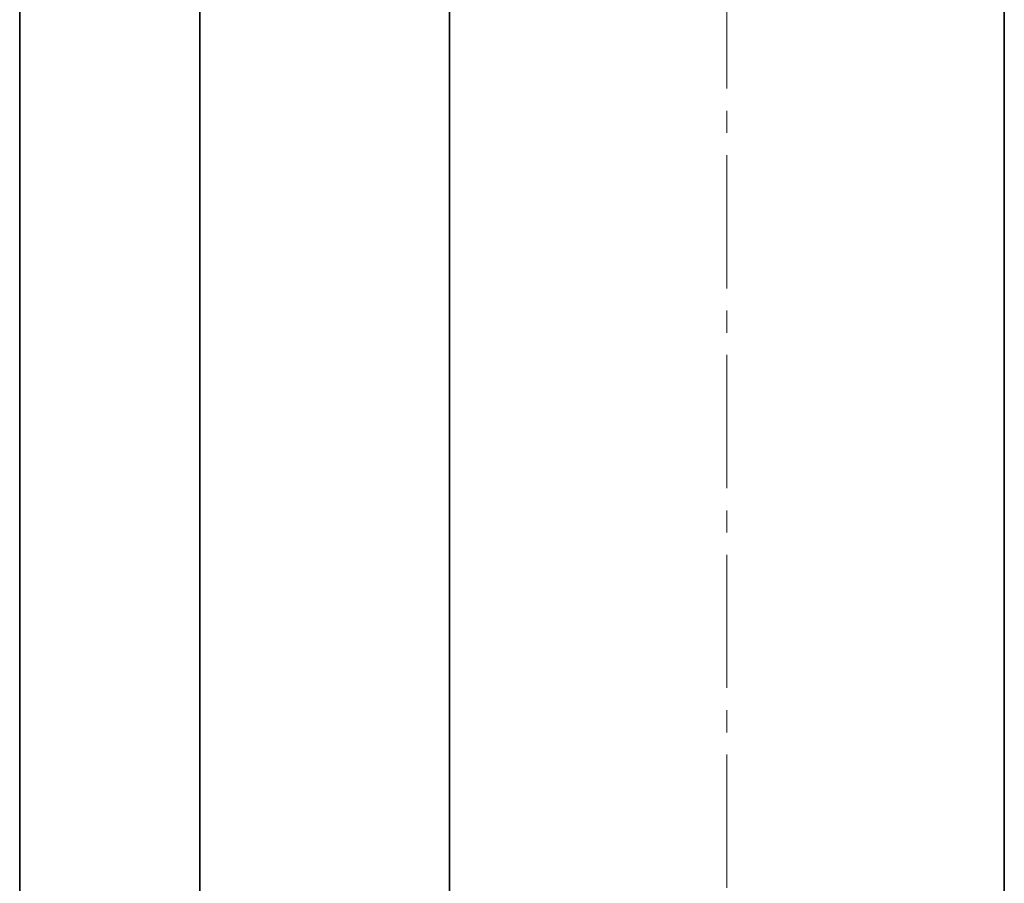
# Model space of a CAD drawing. Header units: millimetres. Extents: x -14862 to 14862, y -10512 to 10512.
# Tile 98 of 199: x -2019 to -1664, y -681 to -370. Entities that reach past the tile are written whole.
import ezdxf

# ---------------------------------------------------------------- set-up
doc = ezdxf.new("R2010")
doc.units = ezdxf.units.MM
doc.header["$LTSCALE"] = 4
doc.linetypes.add('点画线', pattern=[18, 12, -2, 2, -2])
doc.layers.add('中心线层', color=1, linetype='点画线', lineweight=18)
doc.layers.add('几何体', color=7, linetype='Continuous', lineweight=35)

msp = doc.modelspace()

# ---------------------------------------------------------------- linework, layer by layer
at = {"layer": '中心线层'}
msp.add_line((-1763.859, -58.603), (-1763.859, -2808.181), dxfattribs=at)
at = {"layer": '几何体'}
for p, q in [((-2018.859, -170.88), (-2018.859, -1215.88)), ((-1953.859, -2670.88), (-1953.859, -270.88)), ((-1863.859, -270.88), (-1863.859, -2670.88)), ((-1663.859, -2670.88), (-1663.859, -270.88))]:
    msp.add_line(p, q, dxfattribs=at)

doc.saveas('drawing.dxf')
